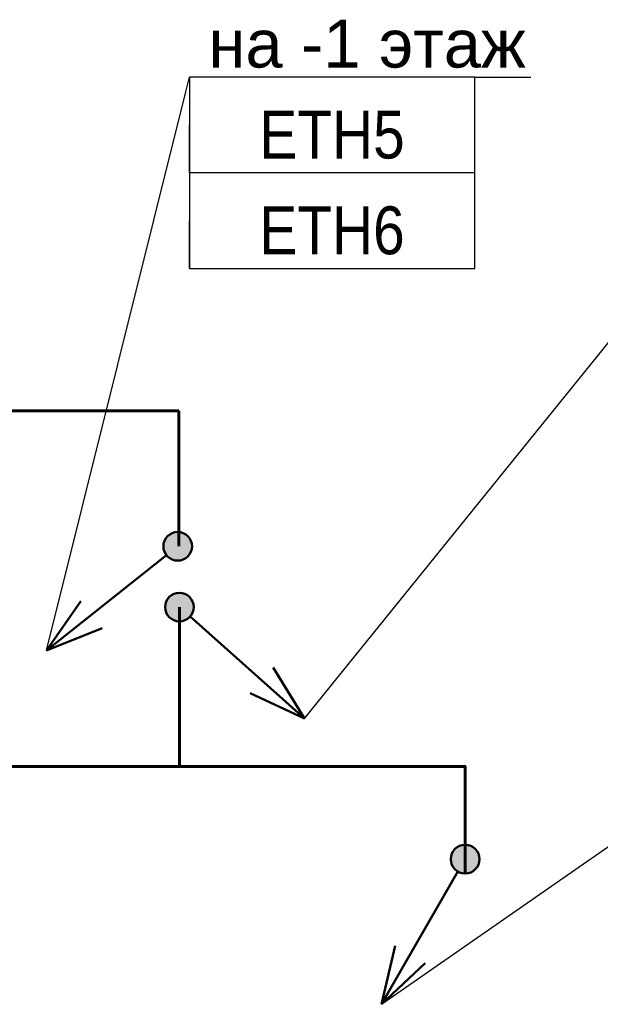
# Model space of a CAD drawing. Header units: millimetres. Extents: x -277772 to 277599, y -59564 to 282085.
# Tile 141 of 192: x -134629 to -131595, y 120957 to 126099. Entities that reach past the tile are written whole.
import ezdxf
from ezdxf import colors
from ezdxf.entities.mleader import LeaderData, LeaderLine
from ezdxf.enums import TextEntityAlignment as Align
from ezdxf.math import Vec2, Vec3

# ---------------------------------------------------------------- set-up
doc = ezdxf.new("R2018")
doc.units = ezdxf.units.MM
doc.set_wipeout_variables(frame=1)
doc.layers.add('КИП_выноска', color=6, linetype='Continuous', lineweight=25)
doc.layers.add('КИП_трасса', color=3, linetype='Continuous', lineweight=60)
doc.styles.add('CP.Text', font='arial.ttf')
doc.styles.add('GOST 2.304', font='arial.ttf', dxfattribs={"width": 0.85})
doc.linetypes.add('в трубе открыто', pattern='A,10,[133,ltypeshp.shx,S=0.75,R=0,X=-5,Y=2.5],-2.5,[130,ltypeshp.shx,S=2.5,R=-45,X=0,Y=0],-2.5', length=15)

# ---------------------------------------------------------------- blocks, each defined once
blk = doc.blocks.new('*U27')
at = {"lineweight": 50}
h = blk.add_hatch(color=256, dxfattribs=at)
h.dxf.hatch_style = 1
edge = h.paths.add_edge_path()
edge.add_arc((0, 0), 0.75, 240.0423, 600.0423)
for p, q in [((-0.375, -0.65), (-4.369, -7.581)), ((-4.369, -7.581), (-3.651, -4.532)), ((-4.369, -7.581), (-2.092, -5.431))]:
    blk.add_line(p, q, dxfattribs=at)
blk.add_circle((0, 0), 0.75, dxfattribs=at)
blk = doc.blocks.new('_None')
blk = doc.blocks.new('*U28')
at = {"lineweight": 50}
h = blk.add_hatch(color=256, dxfattribs=at)
h.dxf.hatch_style = 1
edge = h.paths.add_edge_path()
edge.add_arc((0, 0), 0.75, -41.659, 318.341)
for p, q in [((0.56, -0.499), (6.537, -5.816)), ((6.537, -5.816), (4.894, -3.15)), ((6.537, -5.816), (3.698, -4.494))]:
    blk.add_line(p, q, dxfattribs=at)
blk.add_circle((0, 0), 0.75, dxfattribs=at)
blk = doc.blocks.new('*U70')
at = {"lineweight": 50}
h = blk.add_hatch(color=256, dxfattribs=at)
h.dxf.hatch_style = 1
edge = h.paths.add_edge_path()
edge.add_arc((0, 0), 0.75, 218.4868, 578.4868)
for p, q in [((-0.587, -0.467), (-6.849, -5.445)), ((-6.849, -5.445), (-5.061, -2.874)), ((-6.849, -5.445), (-3.941, -4.283))]:
    blk.add_line(p, q, dxfattribs=at)
blk.add_circle((0, 0), 0.75, dxfattribs=at)
blk = doc.blocks.new('*U11')
at = {"color": 0, "linetype": 'Continuous', "lineweight": 30, "ltscale": 75, "width": 0.85, "flags": 104}
blk.add_attdef('ПРИМЕЧАНИЕ_1', text='', height=2.5, dxfattribs=at).set_placement((7.46, 3.611), align=Align.BOTTOM_CENTER)
at = {"color": 0, "lineweight": 30, "width": 0.85, "flags": 104}
blk.add_attdef('ПРИМЕЧАНИЕ_2', text='', height=2.5, dxfattribs=at).set_placement((7.46, -7.53), align=Align.BOTTOM_CENTER)
at = {"color": 0, "lineweight": 30, "style": 'GOST 2.304', "width": 0.85}
for tag, p in [('ИМЯ_КАБЕЛЯ_2', (7.46, -7.5)), ('ИМЯ_КАБЕЛЯ_3', (7.46, -12.5)), ('ИМЯ_КАБЕЛЯ_4', (7.46, -17.5)), ('ИМЯ_КАБЕЛЯ_5', (7.46, -22.5)), ('ИМЯ_КАБЕЛЯ_6', (7.46, -27.5)), ('ИМЯ_КАБЕЛЯ_7', (7.46, -32.5)), ('ИМЯ_КАБЕЛЯ_8', (7.46, -37.5)), ('ИМЯ_КАБЕЛЯ_9', (7.46, -42.5))]:
    blk.add_attdef(tag, text='', height=2.5, dxfattribs=at).set_placement(p, align=Align.BOTTOM_CENTER)
at = {"linetype": 'Continuous'}
blk.add_wipeout([(0, 2.5), (14.919, 2.5), (14.919, -2.5), (0, -2.5)], dxfattribs=at)
at = {"color": 0}
blk.add_line((0, -2.5), (0, 0), dxfattribs=at)
at = {"color": 0, "linetype": 'Continuous'}
blk.add_lwpolyline([(0, -2.5), (14.919, -2.5), (14.919, 2.5), (0, 2.5)], close=True, dxfattribs=at)
at = {"color": 0, "lineweight": 30, "style": 'GOST 2.304', "width": 0.85}
blk.add_attdef('ИМЯ_КАБЕЛЯ_1', text='', height=2.5, dxfattribs=at).set_placement((7.46, -2.5), align=Align.BOTTOM_CENTER)

msp = doc.modelspace()

# ---------------------------------------------------------------- linework, layer by layer
at = {"layer": 'КИП_трасса', "linetype": 'в трубе открыто', "ltscale": 100}
for points in [[(-133794.5, 123031.7), (-133794.5, 122199.4)], [(-136648.9, 122199.4), (-132301.4, 122199.4), (-132301.4, 121640.3)]]:
    msp.add_lwpolyline(points, dxfattribs=at)

# ---------------------------------------------------------------- block references
at = {"layer": 'КИП_выноска', "xscale": 100, "yscale": 100, "zscale": 100}
for name, p in [('*U70', (-133803.4, 123349.3)), ('*U28', (-133794.5, 123031.7)), ('*U27', (-132301.4, 121715.3))]:
    msp.add_blockref(name, p, dxfattribs=at)

# ---------------------------------------------------------------- next in the draw order: leaders
at = {"layer": 'КИП_выноска'}
ml = msp.add_multileader_mtext('Standard', dxfattribs=at)
ml.set_content('Опуск подвесного кабеля\\Pна кабину лифта', color=256, style='CP.Text')
ml.set_leader_properties(color=256, linetype='ByLayer', lineweight=-1)
ml.set_arrow_properties(name='NONE')
ml.build(insert=Vec2(0, 0))
ml.multileader.update_dxf_attribs({"has_dogleg": 0, "text_left_attachment_type": 6, "text_right_attachment_type": 6, "dogleg_length": 0.5, "arrow_head_size": 300})
ctx = ml.context
ctx.base_point, ctx.char_height, ctx.arrow_head_size, ctx.landing_gap_size, ctx.plane_origin = Vec3(-131007.9, 122161.1), 250, 300, 100, Vec3(-128482.4, 119052.3)
ctx.left_attachment, ctx.right_attachment = 6, 6
notes = []
notes.append((ctx, [(0, (1, 1, 0), (-131008.4, 122161.1), (1, 0), 0.5, [(0, [(-132738.3, 120957.2)], 0, [])])]))
ctx.mtext.insert, ctx.mtext.width, ctx.mtext.flow_direction = Vec3(-130907.9, 122484.6), 4659.571, 5
ctx.mtext.has_bg_fill, ctx.mtext.bg_color, ctx.mtext.bg_scale_factor, ctx.mtext.bg_transparency, ctx.mtext.use_window_bg_color = 1, -1073741824, 1.1, 0, 1
for ctx, leaders in notes:
    for number, flags, end, landing, length, lines in leaders:
        leader = LeaderData()
        leader.index, (leader.has_last_leader_line, leader.has_dogleg_vector, leader.attachment_direction) = number, flags
        leader.last_leader_point, leader.dogleg_vector, leader.dogleg_length = Vec3(end), Vec3(landing), length
        for number, points, colour, breaks in lines:
            line = LeaderLine()
            line.index, line.vertices, line.color, line.breaks = number, Vec3.list(points), colors.encode_raw_color(colour), breaks
            leader.lines.append(line)
        ctx.leaders.append(leader)

# ---------------------------------------------------------------- next in the draw order: leaders
ml = msp.add_multileader_mtext('Standard', dxfattribs=at)
ml.set_content('на -2 этаж', color=256, style='CP.Text')
ml.set_leader_properties(color=256, linetype='ByLayer', lineweight=-1)
ml.set_arrow_properties(name='NONE')
ml.build(insert=Vec2(0, 0))
ml.multileader.update_dxf_attribs({"has_dogleg": 0, "text_left_attachment_type": 6, "text_right_attachment_type": 6, "dogleg_length": 0.5, "arrow_head_size": 300})
ctx = ml.context
ctx.base_point, ctx.char_height, ctx.arrow_head_size, ctx.landing_gap_size, ctx.plane_origin = Vec3(-131446.7, 124545.1), 250, 300, 100, Vec3(-128579.2, 121885.2)
ctx.left_attachment, ctx.right_attachment = 6, 6
notes = []
notes.append((ctx, [(0, (1, 1, 0), (-131447.2, 124545.1), (1, 0), 0.5, [(0, [(-133140.7, 122450)], 0, [])])]))
ctx.mtext.insert, ctx.mtext.width, ctx.mtext.flow_direction = Vec3(-131346.7, 124845.1), 2299.325, 5
ctx.mtext.has_bg_fill, ctx.mtext.bg_color, ctx.mtext.bg_scale_factor, ctx.mtext.bg_transparency, ctx.mtext.use_window_bg_color = 1, -1027028792, 1.5, 0, 1
for ctx, leaders in notes:
    for number, flags, end, landing, length, lines in leaders:
        leader = LeaderData()
        leader.index, (leader.has_last_leader_line, leader.has_dogleg_vector, leader.attachment_direction) = number, flags
        leader.last_leader_point, leader.dogleg_vector, leader.dogleg_length = Vec3(end), Vec3(landing), length
        for number, points, colour, breaks in lines:
            line = LeaderLine()
            line.index, line.vertices, line.color, line.breaks = number, Vec3.list(points), colors.encode_raw_color(colour), breaks
            leader.lines.append(line)
        ctx.leaders.append(leader)

# ---------------------------------------------------------------- next in the draw order: leaders
ml = msp.add_multileader_mtext('Standard', dxfattribs=at)
ml.set_content('на -1 этаж', color=256, style='CP.Text')
ml.set_leader_properties(color=256, linetype='ByLayer', lineweight=-1)
ml.set_arrow_properties(name='NONE')
ml.build(insert=Vec2(0, 0))
ml.multileader.update_dxf_attribs({"has_dogleg": 0, "text_left_attachment_type": 6, "text_right_attachment_type": 6, "dogleg_length": 0.5, "arrow_head_size": 300})
ctx = ml.context
ctx.base_point, ctx.char_height, ctx.arrow_head_size, ctx.landing_gap_size, ctx.plane_origin = Vec3(-133742.5, 125799.3), 250, 300, 100, Vec3(-131218.7, 123139.4)
ctx.left_attachment, ctx.right_attachment = 6, 6
notes = []
notes.append((ctx, [(0, (1, 1, 0), (-133743, 125799.3), (1, 0), 0.5, [(0, [(-134488.3, 122804.8)], 0, [])])]))
ctx.mtext.insert, ctx.mtext.width, ctx.mtext.flow_direction = Vec3(-133642.5, 126099.3), 1923.929, 5
ctx.mtext.has_bg_fill, ctx.mtext.bg_color, ctx.mtext.bg_scale_factor, ctx.mtext.bg_transparency, ctx.mtext.use_window_bg_color = 1, -1027028792, 1.5, 0, 1
for ctx, leaders in notes:
    for number, flags, end, landing, length, lines in leaders:
        leader = LeaderData()
        leader.index, (leader.has_last_leader_line, leader.has_dogleg_vector, leader.attachment_direction) = number, flags
        leader.last_leader_point, leader.dogleg_vector, leader.dogleg_length = Vec3(end), Vec3(landing), length
        for number, points, colour, breaks in lines:
            line = LeaderLine()
            line.index, line.vertices, line.color, line.breaks = number, Vec3.list(points), colors.encode_raw_color(colour), breaks
            leader.lines.append(line)
        ctx.leaders.append(leader)

# ---------------------------------------------------------------- next in the draw order: linework, layer by layer
at = {"layer": 'КИП_трасса', "linetype": 'в трубе открыто', "ltscale": 100}
for p, q in [((-136648.9, 124056.8), (-133798.2, 124056.8)), ((-133798.2, 124056.8), (-133798.2, 123349.3))]:
    msp.add_line(p, q, dxfattribs=at)

# ---------------------------------------------------------------- next in the draw order: block references
at = {"layer": 'КИП_выноска'}
ref = msp.add_blockref('*U11', (-133742.5, 125549.3), dxfattribs=dict(at, xscale=100, yscale=100, zscale=100))
lines = msp.add_mtext('\\W0.8500;', dxfattribs={"layer": '0', "color": 0, "linetype": 'Continuous', "lineweight": 30, "ltscale": 75, "insert": (-132996.6, 125910.4), "char_height": 2.5, "attachment_point": 1})
ref.add_attrib('ПРИМЕЧАНИЕ_1', '', (-132996.6, 125910.4), dxfattribs={"flags": 104}).embed_mtext(lines)
ref.add_attrib('ИМЯ_КАБЕЛЯ_1', 'ETH5', dxfattribs={"layer": '0', "color": 0, "lineweight": 30, "height": 250, "style": 'GOST 2.304', "width": 0.85}).set_placement((-132996.6, 125299.3), align=Align.BOTTOM_CENTER)
lines = msp.add_mtext('\\W0.8500;', dxfattribs={"layer": '0', "color": 0, "lineweight": 30, "insert": (-132996.6, 124796.3), "char_height": 2.5, "attachment_point": 1})
ref.add_attrib('ПРИМЕЧАНИЕ_2', '', (-132996.6, 124796.3), dxfattribs={"flags": 104}).embed_mtext(lines)

# ---------------------------------------------------------------- next in the draw order: block references
ref = msp.add_blockref('*U11', (-133742.5, 125049.3), dxfattribs=dict(at, xscale=100, yscale=100, zscale=100))
lines = msp.add_mtext('\\W0.8500;', dxfattribs={"layer": '0', "color": 0, "linetype": 'Continuous', "lineweight": 30, "ltscale": 75, "insert": (-132996.6, 125410.4), "char_height": 2.5, "attachment_point": 1})
ref.add_attrib('ПРИМЕЧАНИЕ_1', '', (-132996.6, 125410.4), dxfattribs={"flags": 104}).embed_mtext(lines)
ref.add_attrib('ИМЯ_КАБЕЛЯ_1', 'ETH6', dxfattribs={"layer": '0', "color": 0, "lineweight": 30, "height": 250, "style": 'GOST 2.304', "width": 0.85}).set_placement((-132996.6, 124799.3), align=Align.BOTTOM_CENTER)
lines = msp.add_mtext('\\W0.8500;', dxfattribs={"layer": '0', "color": 0, "lineweight": 30, "insert": (-132996.6, 124296.3), "char_height": 2.5, "attachment_point": 1})
ref.add_attrib('ПРИМЕЧАНИЕ_2', '', (-132996.6, 124296.3), dxfattribs={"flags": 104}).embed_mtext(lines)

doc.saveas('drawing.dxf')
